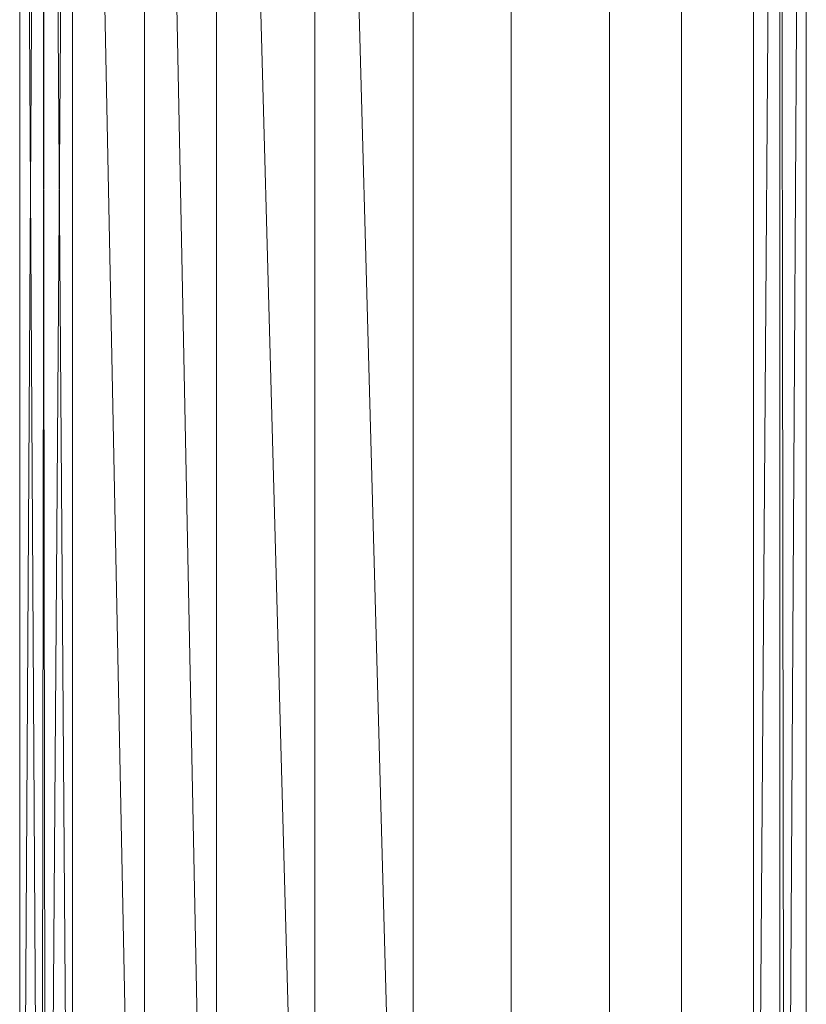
# Model space of a CAD drawing. Header units: millimetres. Extents: x -250 to 250, y -497 to 424.
# Tile 39 of 60: x -39 to 39, y -400 to -302. Entities that reach past the tile are written whole.
import ezdxf

# ---------------------------------------------------------------- set-up
doc = ezdxf.new("R2010")
doc.units = ezdxf.units.MM
doc.layers.add('M-520-M_DRAINAGE_FW', color=2, linetype='Continuous', lineweight=30)

# ---------------------------------------------------------------- blocks, each defined once
blk = doc.blocks.new('CLCN52ZZ - Repelo Conceal Cistern - Asia-3456-3D View 1')
at = {"layer": 'M-520-M_DRAINAGE_FW', "lineweight": 9}
mesh = blk.add_polyface(dxfattribs=at)
corners = [(39, -497.326, 39), (33.775, -497.326, 19.5), (19.5, -497.326, 5.225), (0, -497.326), (-19.5, -497.326, 5.225), (-33.775, -497.326, 19.5), (-39, -497.326, 39), (-39, -140.326, 39), (-33.775, -140.326, 19.5), (-19.5, -140.326, 5.225), (0, -140.326), (19.5, -140.326, 5.225), (33.775, -140.326, 19.5), (39, -140.326, 39), (-36.872, -140.326, 31.06), (-36.387, -497.326, 29.25), (-26.637, -497.326, 12.363), (-26.637, -140.326, 12.363), (-9.75, -140.326, 2.613), (-9.75, -497.326, 2.613), (36.872, -497.326, 31.06), (36.387, -140.326, 29.25), (26.637, -497.326, 12.363), (26.637, -140.326, 12.363), (9.75, -140.326, 2.613), (9.75, -497.326, 2.613)]
mesh.append_faces([[corners[k] for k in face] for face in [(1, 21, 20), (8, 15, 14), (15, 8, 5), (6, 14, 15), (21, 1, 12)]], dxfattribs={"vtx0": -1, "vtx1": -1})
mesh.append_faces([[corners[k] for k in face] for face in [(16, 17, 9, 4), (18, 19, 4, 9), (5, 8, 17, 16), (10, 3, 19, 18), (20, 21, 13), (22, 23, 12, 1), (24, 25, 3, 10), (23, 22, 2, 11), (11, 2, 25, 24)]], dxfattribs={"vtx0": -1, "vtx2": -1})
mesh.append_faces([[corners[k] for k in face] for face in [(6, 7, 14), (13, 0, 20)]], dxfattribs={"vtx2": -1})
mesh = blk.add_polyface(dxfattribs=at)
corners = [(-39, -497.326, 39), (-33.775, -497.326, 58.5), (-19.5, -497.326, 72.775), (0, -497.326, 78), (19.5, -497.326, 72.775), (33.775, -497.326, 58.5), (39, -497.326, 39), (39, -140.326, 39), (33.775, -140.326, 58.5), (19.5, -140.326, 72.775), (0, -140.326, 78), (-19.5, -140.326, 72.775), (-33.775, -140.326, 58.5), (-39, -140.326, 39), (26.637, -140.326, 65.637), (26.637, -497.326, 65.637), (36.387, -497.326, 48.75), (36.387, -140.326, 48.75), (9.75, -140.326, 75.387), (9.75, -497.326, 75.387), (-36.872, -497.326, 46.94), (-36.387, -140.326, 48.75), (-26.637, -497.326, 65.637), (-26.637, -140.326, 65.637), (-9.75, -140.326, 75.387), (-9.75, -497.326, 75.387)]
mesh.append_faces([[corners[k] for k in face] for face in [(1, 21, 20)]], dxfattribs={"vtx0": -1, "vtx1": -1})
mesh.append_faces([[corners[k] for k in face] for face in [(5, 8, 14, 15), (15, 14, 9, 4), (16, 17, 8, 5), (18, 19, 4, 9), (10, 3, 19, 18), (20, 21, 13), (2, 11, 23), (3, 10, 24), (11, 2, 25), (12, 1, 22)]], dxfattribs={"vtx0": -1, "vtx2": -1})
mesh.append_faces([[corners[k] for k in face] for face in [(12, 21, 1)]], dxfattribs={"vtx1": -1, "vtx2": -1})
mesh.append_faces([[corners[k] for k in face] for face in [(23, 12, 22, 2), (25, 3, 24, 11)]], dxfattribs={"vtx1": -1, "vtx3": -1})
mesh.append_faces([[corners[k] for k in face] for face in [(13, 0, 20), (6, 7, 17, 16)]], dxfattribs={"vtx2": -1})

msp = doc.modelspace()

# ---------------------------------------------------------------- block references
at = {"layer": 'M-520-M_DRAINAGE_FW', "lineweight": 9}
msp.add_blockref('CLCN52ZZ - Repelo Conceal Cistern - Asia-3456-3D View 1', (0, 0), dxfattribs=at)

doc.saveas('drawing.dxf')
